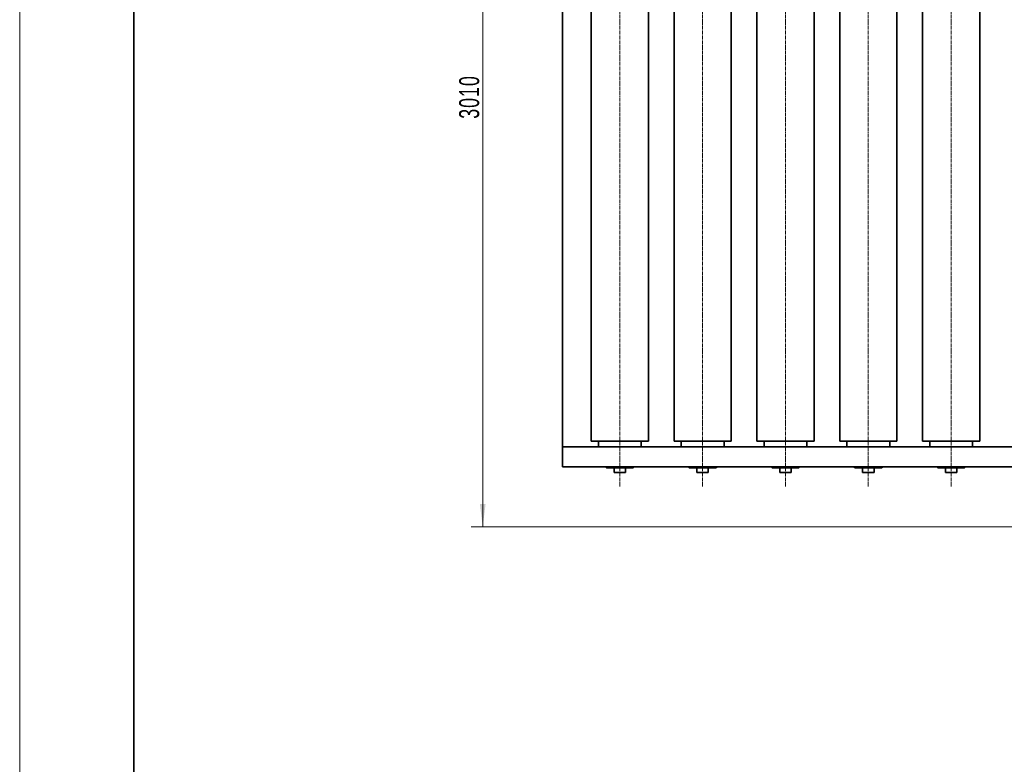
# Model space of a CAD drawing. Header units: millimetres. Extents: x 2945 to 26725, y -1089 to 16127.
# Tile 2 of 150: x 2945 to 6391, y 4125 to 6732. Entities that reach past the tile are written whole.
import ezdxf

# ---------------------------------------------------------------- set-up
doc = ezdxf.new("R2010")
doc.units = ezdxf.units.MM
doc.linetypes.add('点画线', pattern=[18, 12, -2, 2, -2])
doc.layers.get('0').update_dxf_attribs({"lineweight": 35})
for name, color, linetype, lineweight in [('中心线层', 1, '点画线', 18), ('几何体', 7, 'Continuous', 35), ('尺寸线层', 3, 'Continuous', 18), ('粗实线层', 7, 'Continuous', 35), ('细实线层', 7, 'Continuous', 18)]:
    doc.layers.add(name, color=color, linetype=linetype, lineweight=lineweight)
doc.styles.add('标准', font='txt', dxfattribs={"width": 0.667})
doc.dimstyles.new('GB_尺寸', dxfattribs={"dimtxt": 3.5, "dimasz": 4, "dimexe": 2, "dimexo": 0, "dimtad": 1, "dimdsep": 46, "dimtxsty": '标准', "dimblk": '_CAXARROW', "dimcen": 0, "dimdle": 8, "dimazin": 2, "dimtfac": 0.707107, "dimtdec": 3, "dimtmove": 2, "dimatfit": 3, "dimfxl": 0, "dimfrac": 2, "dimtolj": 1, "dimarcsym": 0})

# ---------------------------------------------------------------- blocks, each defined once
blk = doc.blocks.new('$CAXA_FRAME_13B17AC1$')
at = {"layer": '粗实线层'}
blk.add_line((-574.5, 400.5), (-574.5, -400.5), dxfattribs=at)
at = {"layer": '细实线层'}
blk.add_line((-594.5, 420.5), (-594.5, -420.5), dxfattribs=at)
blk = doc.blocks.new('*X160')
at = {"layer": '尺寸线层', "linetype": 'Continuous'}
for points in [[(4565.5, 7966.9), (4575.5, 7886.9), (4555.5, 7886.9)], [(4565.5, 4956.9), (4575.5, 5036.9), (4555.5, 5036.9)]]:
    blk.add_hatch(color=0, dxfattribs=at).paths.add_polyline_path(points, flags=0)
at = {"layer": '尺寸线层', "color": 0, "linetype": 'Continuous'}
for p, q in [((9590.3, 7966.9), (4525.5, 7966.9)), ((4565.5, 7966.9), (4565.5, 4956.9)), ((9680.3, 4956.9), (4525.5, 4956.9))]:
    blk.add_line(p, q, dxfattribs=at)
at = {"layer": '尺寸线层', "color": 0, "insert": (4518.4, 6461.9), "char_height": 70, "width": 255.104, "attachment_point": 5, "rotation": 90, "line_spacing_factor": 1.15057, "style": '标准'}
blk.add_mtext('\\T1.1;3010', dxfattribs=at)
blk = doc.blocks.new('_CAXARROW')
blk.add_hatch(color=0).paths.add_polyline_path([(0, 0), (-1, 0.125), (-1, -0.125)], flags=0)

msp = doc.modelspace()

# ---------------------------------------------------------------- linework, layer by layer
at = {"layer": '中心线层'}
for p, q in [((5045.254, 7900.461), (5045.254, 5098.61)), ((5335.254, 7900.461), (5335.254, 5098.61)), ((5625.254, 7900.461), (5625.254, 5098.61)), ((5915.254, 7900.461), (5915.254, 5098.61)), ((6205.254, 7900.461), (6205.254, 5098.61))]:
    msp.add_line(p, q, dxfattribs=at)
at = {"layer": '几何体'}
for p, q in [((4845.254, 5236.852), (4845.254, 7681.852)), ((4945.254, 7656.852), (4945.254, 5256.852)), ((5145.254, 5256.852), (5145.254, 7656.852)), ((5235.254, 7656.852), (5235.254, 5256.852)), ((5435.254, 5256.852), (5435.254, 7656.852)), ((5525.254, 7656.852), (5525.254, 5256.852)), ((5725.254, 5256.852), (5725.254, 7656.852)), ((5815.254, 7656.852), (5815.254, 5256.852)), ((6015.254, 5256.852), (6015.254, 7656.852)), ((6105.254, 7656.852), (6105.254, 5256.852)), ((6305.254, 5256.852), (6305.254, 7656.852)), ((5145.254, 5256.852), (4945.254, 5256.852)), ((4970.254, 5256.852), (4970.254, 5236.852)), ((5120.254, 5236.852), (5120.254, 5256.852)), ((5435.254, 5256.852), (5235.254, 5256.852)), ((5260.254, 5256.852), (5260.254, 5236.852)), ((5410.254, 5236.852), (5410.254, 5256.852)), ((5725.254, 5256.852), (5525.254, 5256.852)), ((5550.254, 5256.852), (5550.254, 5236.852)), ((5700.254, 5236.852), (5700.254, 5256.852)), ((6015.254, 5256.852), (5815.254, 5256.852)), ((5840.254, 5256.852), (5840.254, 5236.852)), ((5990.254, 5236.852), (5990.254, 5256.852)), ((6305.254, 5256.852), (6105.254, 5256.852)), ((6130.254, 5256.852), (6130.254, 5236.852)), ((6280.254, 5236.852), (6280.254, 5256.852)), ((8820.254, 5236.852), (4845.254, 5236.852)), ((4845.254, 5166.852), (4845.254, 5236.852)), ((8820.254, 5166.852), (4845.254, 5166.852)), ((4995.254, 5166.852), (4998.254, 5163.852)), ((5092.254, 5163.852), (4998.254, 5163.852)), ((5025.254, 5163.852), (5025.254, 5146.852)), ((5065.254, 5146.852), (5025.254, 5146.852)), ((5065.254, 5146.852), (5065.254, 5163.852)), ((5092.254, 5163.852), (5095.254, 5166.852)), ((5285.254, 5166.852), (5288.254, 5163.852)), ((5382.254, 5163.852), (5288.254, 5163.852)), ((5315.254, 5163.852), (5315.254, 5146.852)), ((5355.254, 5146.852), (5315.254, 5146.852)), ((5355.254, 5146.852), (5355.254, 5163.852)), ((5382.254, 5163.852), (5385.254, 5166.852)), ((5575.254, 5166.852), (5578.254, 5163.852)), ((5672.254, 5163.852), (5578.254, 5163.852)), ((5605.254, 5163.852), (5605.254, 5146.852)), ((5645.254, 5146.852), (5605.254, 5146.852)), ((5645.254, 5146.852), (5645.254, 5163.852)), ((5672.254, 5163.852), (5675.254, 5166.852)), ((5865.254, 5166.852), (5868.254, 5163.852)), ((5962.254, 5163.852), (5868.254, 5163.852)), ((5895.254, 5163.852), (5895.254, 5146.852)), ((5935.254, 5146.852), (5895.254, 5146.852)), ((5935.254, 5146.852), (5935.254, 5163.852)), ((5962.254, 5163.852), (5965.254, 5166.852)), ((6155.254, 5166.852), (6158.254, 5163.852)), ((6252.254, 5163.852), (6158.254, 5163.852)), ((6185.254, 5163.852), (6185.254, 5146.852)), ((6225.254, 5146.852), (6185.254, 5146.852)), ((6225.254, 5146.852), (6225.254, 5163.852)), ((6252.254, 5163.852), (6255.254, 5166.852))]:
    msp.add_line(p, q, dxfattribs=at)

# ---------------------------------------------------------------- block references
at = {"layer": '粗实线层', "xscale": 20, "yscale": 20, "zscale": 20}
msp.add_blockref('$CAXA_FRAME_13B17AC1$', (14834.531, 7717.01), dxfattribs=at)

# ---------------------------------------------------------------- dimensions: what is measured, and where the dimension line sits
at = {"layer": '尺寸线层'}
dim = msp.add_linear_dim(base=(4565.488, 4956.852), p1=(9590.254, 7966.852), p2=(9680.254, 4956.852), angle=270, dimstyle='GB_尺寸', override={"dimscale": 20, "dimsah": 1, "dimtfill": 1, "dimtzin": 0}, dxfattribs=at)
dim.commit()
dim.dimension.update_dxf_attribs({"geometry": '*X160', "text_midpoint": (4518.366, 6461.852), "dimtype": 160})

doc.saveas('drawing.dxf')
